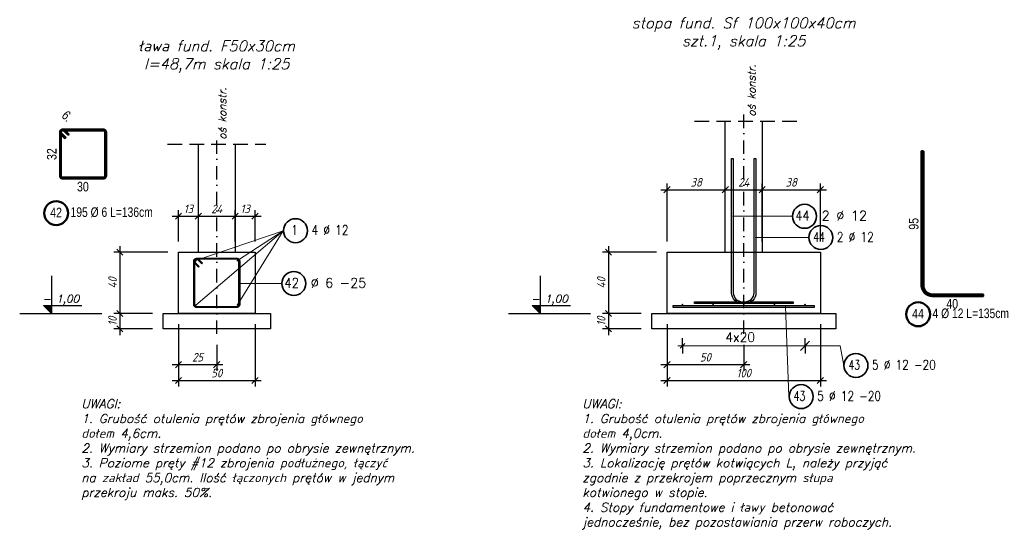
# Model space of a CAD drawing. Header units: millimetres. Extents: x -59549 to 24928, y -40343 to 39139.
# Tile 6 of 27: x -13526 to -7104, y -30611 to -27290. Entities that reach past the tile are written whole.
import ezdxf

# ---------------------------------------------------------------- set-up
doc = ezdxf.new("R2010")
doc.units = ezdxf.units.MM
doc.header["$MEASUREMENT"] = 0
for name, pattern in [('DASHDOT', [25.4, 12.7, -6.35, 0, -6.35]), ('Dot & Dashed', [335.138881, 176.388884, -88.194442, 0, -70.555556]), ('Hidden', [7.14375, 4.7625, -2.38125])]:
    doc.linetypes.add(name, pattern=pattern)
for name, color, linetype in [('k-fundamenty', 5, 'Continuous'), ('k-opisy', 2, 'Continuous'), ('k-osie', 1, 'DASHDOT'), ('k-stropy opisy', 2, 'Continuous'), ('k-wymiary', 1, 'Continuous'), ('Konstrukcja', 2, 'Continuous')]:
    doc.layers.add(name, color=color, linetype=linetype)
doc.layers.add('Ogólne', color=7, linetype='Continuous', lineweight=25)
doc.styles.add('50', font='romans.shx', dxfattribs={"width": 0.85, "oblique": 15, "height": 10})
doc.styles.add('Arial', font='arial.ttf', dxfattribs={"height": 11.90625})
doc.styles.add('ISO', font='ISOCP.SHX', dxfattribs={"oblique": 15})
doc.styles.add('ROMANS', font='romans__.ttf')
doc.dimstyles.new('ISO 1_20', dxfattribs={"dimtxt": 56, "dimasz": 40, "dimexe": 40, "dimexo": 70, "dimgap": 20, "dimtad": 1, "dimdec": 1, "dimlfac": 0.1, "dimdsep": 46, "dimtxsty": 'ISO', "dimblk": 'OBLIQUE', "dimcen": 0.09, "dimdle": 40, "dimclrd": 1, "dimclre": 1, "dimclrt": 2, "dimadec": 0, "dimazin": 0, "dimtfac": 1, "dimtdec": 1, "dimtix": 1, "dimtmove": 2, "dimatfit": 0, "dimfxl": 1, "dimtolj": 1, "dimtzin": 0, "dimlwd": -1, "dimlwe": -1, "dimarcsym": 0})

# ---------------------------------------------------------------- blocks, each defined once
blk = doc.blocks.new('_Oblique')
at = {"color": 0, "linetype": 'ByBlock', "lineweight": -2, "ltscale": 30}
blk.add_line((-0.5, -0.5), (0.5, 0.5), dxfattribs=at)
blk = doc.blocks.new('*D83')
at = {"layer": 'Defpoints', "color": 0}
for p in [(-12491.2, -28804.9), (-12872.8, -29204.9), (-12591.2, -29204.9)]:
    blk.add_point(p, dxfattribs=at)
at = {"layer": 'k-wymiary', "color": 1}
for p, q in [((-12872.8, -28764.9), (-12872.8, -29244.9)), ((-12561.2, -28804.9), (-12912.8, -28804.9)), ((-12661.2, -29204.9), (-12912.8, -29204.9))]:
    blk.add_line(p, q, dxfattribs=at)
at = {"layer": 'k-wymiary', "color": 1, "xscale": 40, "yscale": 40, "zscale": 40}
for p, rotation in [((-12872.8, -28804.9), 90), ((-12872.8, -29204.9), 270)]:
    blk.add_blockref('_Oblique', p, dxfattribs=dict(at, rotation=rotation))
at = {"layer": 'k-wymiary', "color": 2, "insert": (-12920.8, -29004.9), "char_height": 56, "attachment_point": 5, "rotation": 90, "style": 'ISO'}
blk.add_mtext('\\A1;40', dxfattribs=at)
blk = doc.blocks.new('*D84')
at = {"layer": 'Defpoints', "color": 0}
for p in [(-12591.2, -29204.9), (-12872.8, -29304.9), (-12591.2, -29304.9)]:
    blk.add_point(p, dxfattribs=at)
at = {"layer": 'k-wymiary', "color": 1}
for p, q in [((-12661.2, -29204.9), (-12912.8, -29204.9)), ((-12872.8, -29164.9), (-12872.8, -29344.9)), ((-12661.2, -29304.9), (-12912.8, -29304.9))]:
    blk.add_line(p, q, dxfattribs=at)
at = {"layer": 'k-wymiary', "color": 1, "xscale": 40, "yscale": 40, "zscale": 40}
for p, rotation in [((-12872.8, -29204.9), 90), ((-12872.8, -29304.9), 270)]:
    blk.add_blockref('_Oblique', p, dxfattribs=dict(at, rotation=rotation))
at = {"layer": 'k-wymiary', "color": 2, "insert": (-12920.8, -29254.9), "char_height": 56, "attachment_point": 5, "rotation": 90, "style": 'ISO'}
blk.add_mtext('\\A1;10', dxfattribs=at)
blk = doc.blocks.new('*D85')
at = {"layer": 'Defpoints', "color": 0}
for p in [(-12361.2, -28570.7), (-12491.2, -28804.9), (-12361.2, -28804.9)]:
    blk.add_point(p, dxfattribs=at)
at = {"layer": 'k-wymiary', "color": 1}
for p, q in [((-12531.2, -28570.7), (-12321.2, -28570.7)), ((-12491.2, -28734.9), (-12491.2, -28530.7)), ((-12361.2, -28734.9), (-12361.2, -28530.7))]:
    blk.add_line(p, q, dxfattribs=at)
at = {"layer": 'k-wymiary', "color": 1, "xscale": 40, "yscale": 40, "zscale": 40, "rotation": 180}
blk.add_blockref('_Oblique', (-12491.2, -28570.7), dxfattribs=at)
at = {"layer": 'k-wymiary', "color": 1, "xscale": 40, "yscale": 40, "zscale": 40}
blk.add_blockref('_Oblique', (-12361.2, -28570.7), dxfattribs=at)
at = {"layer": 'k-wymiary', "color": 2, "insert": (-12426.2, -28522.7), "char_height": 56, "attachment_point": 5, "style": 'ISO'}
blk.add_mtext('\\A1;13', dxfattribs=at)
blk = doc.blocks.new('*D81')
at = {"layer": 'Defpoints', "color": 0}
for p in [(-12121.2, -28570.7), (-12361.2, -28804.9), (-12121.2, -28804.9)]:
    blk.add_point(p, dxfattribs=at)
at = {"layer": 'k-wymiary', "color": 1}
for p, q in [((-12401.2, -28570.7), (-12081.2, -28570.7)), ((-12361.2, -28734.9), (-12361.2, -28530.7)), ((-12121.2, -28734.9), (-12121.2, -28530.7))]:
    blk.add_line(p, q, dxfattribs=at)
at = {"layer": 'k-wymiary', "color": 1, "xscale": 40, "yscale": 40, "zscale": 40, "rotation": 180}
blk.add_blockref('_Oblique', (-12361.2, -28570.7), dxfattribs=at)
at = {"layer": 'k-wymiary', "color": 1, "xscale": 40, "yscale": 40, "zscale": 40}
blk.add_blockref('_Oblique', (-12121.2, -28570.7), dxfattribs=at)
at = {"layer": 'k-wymiary', "color": 2, "insert": (-12241.2, -28522.7), "char_height": 56, "attachment_point": 5, "style": 'ISO'}
blk.add_mtext('\\A1;24', dxfattribs=at)
blk = doc.blocks.new('*D86')
at = {"layer": 'Defpoints', "color": 0}
for p in [(-11991.2, -28570.7), (-12121.2, -28804.9), (-11991.2, -28804.9)]:
    blk.add_point(p, dxfattribs=at)
at = {"layer": 'k-wymiary', "color": 1}
for p, q in [((-12161.2, -28570.7), (-11951.2, -28570.7)), ((-12121.2, -28734.9), (-12121.2, -28530.7)), ((-11991.2, -28734.9), (-11991.2, -28530.7))]:
    blk.add_line(p, q, dxfattribs=at)
at = {"layer": 'k-wymiary', "color": 1, "xscale": 40, "yscale": 40, "zscale": 40, "rotation": 180}
blk.add_blockref('_Oblique', (-12121.2, -28570.7), dxfattribs=at)
at = {"layer": 'k-wymiary', "color": 1, "xscale": 40, "yscale": 40, "zscale": 40}
blk.add_blockref('_Oblique', (-11991.2, -28570.7), dxfattribs=at)
at = {"layer": 'k-wymiary', "color": 2, "insert": (-12056.2, -28522.7), "char_height": 56, "attachment_point": 5, "style": 'ISO'}
blk.add_mtext('\\A1;13', dxfattribs=at)
blk = doc.blocks.new('*D87')
at = {"layer": 'Defpoints', "color": 0}
for p in [(-12491.2, -29204.9), (-11991.2, -29204.9), (-11991.2, -29640.8)]:
    blk.add_point(p, dxfattribs=at)
at = {"layer": 'k-wymiary', "color": 1}
for p, q in [((-12491.2, -29274.9), (-12491.2, -29680.8)), ((-11991.2, -29274.9), (-11991.2, -29680.8)), ((-12531.2, -29640.8), (-11951.2, -29640.8))]:
    blk.add_line(p, q, dxfattribs=at)
at = {"layer": 'k-wymiary', "color": 1, "xscale": 40, "yscale": 40, "zscale": 40, "rotation": 180}
blk.add_blockref('_Oblique', (-12491.2, -29640.8), dxfattribs=at)
at = {"layer": 'k-wymiary', "color": 1, "xscale": 40, "yscale": 40, "zscale": 40}
blk.add_blockref('_Oblique', (-11991.2, -29640.8), dxfattribs=at)
at = {"layer": 'k-wymiary', "color": 2, "insert": (-12241.2, -29592.8), "char_height": 56, "attachment_point": 5, "style": 'ISO'}
blk.add_mtext('\\A1;50', dxfattribs=at)
blk = doc.blocks.new('*D82')
at = {"layer": 'Defpoints', "color": 0}
for p in [(-12491.2, -29204.9), (-12241.2, -29337.9), (-12241.2, -29537.4)]:
    blk.add_point(p, dxfattribs=at)
at = {"layer": 'k-wymiary', "color": 1}
for p, q in [((-12491.2, -29274.9), (-12491.2, -29577.4)), ((-12241.2, -29407.9), (-12241.2, -29577.4)), ((-12531.2, -29537.4), (-12201.2, -29537.4))]:
    blk.add_line(p, q, dxfattribs=at)
at = {"layer": 'k-wymiary', "color": 1, "xscale": 40, "yscale": 40, "zscale": 40, "rotation": 180}
blk.add_blockref('_Oblique', (-12491.2, -29537.4), dxfattribs=at)
at = {"layer": 'k-wymiary', "color": 1, "xscale": 40, "yscale": 40, "zscale": 40}
blk.add_blockref('_Oblique', (-12241.2, -29537.4), dxfattribs=at)
at = {"layer": 'k-wymiary', "color": 2, "insert": (-12366.2, -29489.4), "char_height": 56, "attachment_point": 5, "style": 'ISO'}
blk.add_mtext('\\A1;25', dxfattribs=at)
blk = doc.blocks.new('*D106')
at = {"layer": 'Defpoints', "color": 0}
for p in [(-9303.9, -28804.9), (-9685.5, -29204.9), (-9403.9, -29204.9)]:
    blk.add_point(p, dxfattribs=at)
at = {"layer": 'k-wymiary', "color": 1}
for p, q in [((-9685.5, -28764.9), (-9685.5, -29244.9)), ((-9373.9, -28804.9), (-9725.5, -28804.9)), ((-9473.9, -29204.9), (-9725.5, -29204.9))]:
    blk.add_line(p, q, dxfattribs=at)
at = {"layer": 'k-wymiary', "color": 1, "xscale": 40, "yscale": 40, "zscale": 40}
for p, rotation in [((-9685.5, -28804.9), 90), ((-9685.5, -29204.9), 270)]:
    blk.add_blockref('_Oblique', p, dxfattribs=dict(at, rotation=rotation))
at = {"layer": 'k-wymiary', "color": 2, "insert": (-9733.5, -29004.9), "char_height": 56, "attachment_point": 5, "rotation": 90, "style": 'ISO'}
blk.add_mtext('\\A1;40', dxfattribs=at)
blk = doc.blocks.new('*D107')
at = {"layer": 'Defpoints', "color": 0}
for p in [(-9403.9, -29204.9), (-9685.5, -29304.9), (-9403.9, -29304.9)]:
    blk.add_point(p, dxfattribs=at)
at = {"layer": 'k-wymiary', "color": 1}
for p, q in [((-9473.9, -29204.9), (-9725.5, -29204.9)), ((-9685.5, -29164.9), (-9685.5, -29344.9)), ((-9473.9, -29304.9), (-9725.5, -29304.9))]:
    blk.add_line(p, q, dxfattribs=at)
at = {"layer": 'k-wymiary', "color": 1, "xscale": 40, "yscale": 40, "zscale": 40}
for p, rotation in [((-9685.5, -29204.9), 90), ((-9685.5, -29304.9), 270)]:
    blk.add_blockref('_Oblique', p, dxfattribs=dict(at, rotation=rotation))
at = {"layer": 'k-wymiary', "color": 2, "insert": (-9733.5, -29254.9), "char_height": 56, "attachment_point": 5, "rotation": 90, "style": 'ISO'}
blk.add_mtext('\\A1;10', dxfattribs=at)
blk = doc.blocks.new('*D108')
at = {"layer": 'Defpoints', "color": 0}
for p in [(-8923.9, -28397.5), (-9303.9, -28804.9), (-8923.9, -28804.9)]:
    blk.add_point(p, dxfattribs=at)
at = {"layer": 'k-wymiary', "color": 1}
for p, q in [((-9303.9, -28734.9), (-9303.9, -28357.5)), ((-8923.9, -28734.9), (-8923.9, -28357.5)), ((-9343.9, -28397.5), (-8883.9, -28397.5))]:
    blk.add_line(p, q, dxfattribs=at)
at = {"layer": 'k-wymiary', "color": 1, "xscale": 40, "yscale": 40, "zscale": 40, "rotation": 180}
blk.add_blockref('_Oblique', (-9303.9, -28397.5), dxfattribs=at)
at = {"layer": 'k-wymiary', "color": 1, "xscale": 40, "yscale": 40, "zscale": 40}
blk.add_blockref('_Oblique', (-8923.9, -28397.5), dxfattribs=at)
at = {"layer": 'k-wymiary', "color": 2, "insert": (-9113.9, -28349.5), "char_height": 56, "attachment_point": 5, "style": 'ISO'}
blk.add_mtext('\\A1;38', dxfattribs=at)
blk = doc.blocks.new('*D104')
at = {"layer": 'Defpoints', "color": 0}
for p in [(-8683.9, -28397.5), (-8923.9, -28804.9), (-8683.9, -28804.9)]:
    blk.add_point(p, dxfattribs=at)
at = {"layer": 'k-wymiary', "color": 1}
for p, q in [((-8923.9, -28734.9), (-8923.9, -28357.5)), ((-8683.9, -28734.9), (-8683.9, -28357.5)), ((-8963.9, -28397.5), (-8643.9, -28397.5))]:
    blk.add_line(p, q, dxfattribs=at)
at = {"layer": 'k-wymiary', "color": 1, "xscale": 40, "yscale": 40, "zscale": 40, "rotation": 180}
blk.add_blockref('_Oblique', (-8923.9, -28397.5), dxfattribs=at)
at = {"layer": 'k-wymiary', "color": 1, "xscale": 40, "yscale": 40, "zscale": 40}
blk.add_blockref('_Oblique', (-8683.9, -28397.5), dxfattribs=at)
at = {"layer": 'k-wymiary', "color": 2, "insert": (-8803.9, -28349.5), "char_height": 56, "attachment_point": 5, "style": 'ISO'}
blk.add_mtext('\\A1;24', dxfattribs=at)
blk = doc.blocks.new('*D109')
at = {"layer": 'Defpoints', "color": 0}
for p in [(-8303.9, -28397.5), (-8683.9, -28804.9), (-8303.9, -28804.9)]:
    blk.add_point(p, dxfattribs=at)
at = {"layer": 'k-wymiary', "color": 1}
for p, q in [((-8683.9, -28734.9), (-8683.9, -28357.5)), ((-8303.9, -28734.9), (-8303.9, -28357.5)), ((-8723.9, -28397.5), (-8263.9, -28397.5))]:
    blk.add_line(p, q, dxfattribs=at)
at = {"layer": 'k-wymiary', "color": 1, "xscale": 40, "yscale": 40, "zscale": 40, "rotation": 180}
blk.add_blockref('_Oblique', (-8683.9, -28397.5), dxfattribs=at)
at = {"layer": 'k-wymiary', "color": 1, "xscale": 40, "yscale": 40, "zscale": 40}
blk.add_blockref('_Oblique', (-8303.9, -28397.5), dxfattribs=at)
at = {"layer": 'k-wymiary', "color": 2, "insert": (-8493.9, -28349.5), "char_height": 56, "attachment_point": 5, "style": 'ISO'}
blk.add_mtext('\\A1;38', dxfattribs=at)
blk = doc.blocks.new('*D110')
at = {"layer": 'Defpoints', "color": 0}
for p in [(-9303.9, -29204.9), (-8303.9, -29204.9), (-8303.9, -29640.8)]:
    blk.add_point(p, dxfattribs=at)
at = {"layer": 'k-wymiary', "color": 1}
for p, q in [((-9303.9, -29274.9), (-9303.9, -29680.8)), ((-8303.9, -29274.9), (-8303.9, -29680.8)), ((-9343.9, -29640.8), (-8263.9, -29640.8))]:
    blk.add_line(p, q, dxfattribs=at)
at = {"layer": 'k-wymiary', "color": 1, "xscale": 40, "yscale": 40, "zscale": 40, "rotation": 180}
blk.add_blockref('_Oblique', (-9303.9, -29640.8), dxfattribs=at)
at = {"layer": 'k-wymiary', "color": 1, "xscale": 40, "yscale": 40, "zscale": 40}
blk.add_blockref('_Oblique', (-8303.9, -29640.8), dxfattribs=at)
at = {"layer": 'k-wymiary', "color": 2, "insert": (-8803.9, -29592.8), "char_height": 56, "attachment_point": 5, "style": 'ISO'}
blk.add_mtext('\\A1;100', dxfattribs=at)
blk = doc.blocks.new('*D105')
at = {"layer": 'Defpoints', "color": 0}
for p in [(-9303.9, -29204.9), (-8803.9, -29337.9), (-8803.9, -29537.4)]:
    blk.add_point(p, dxfattribs=at)
at = {"layer": 'k-wymiary', "color": 1}
for p, q in [((-9303.9, -29274.9), (-9303.9, -29577.4)), ((-8803.9, -29407.9), (-8803.9, -29577.4)), ((-9343.9, -29537.4), (-8763.9, -29537.4))]:
    blk.add_line(p, q, dxfattribs=at)
at = {"layer": 'k-wymiary', "color": 1, "xscale": 40, "yscale": 40, "zscale": 40, "rotation": 180}
blk.add_blockref('_Oblique', (-9303.9, -29537.4), dxfattribs=at)
at = {"layer": 'k-wymiary', "color": 1, "xscale": 40, "yscale": 40, "zscale": 40}
blk.add_blockref('_Oblique', (-8803.9, -29537.4), dxfattribs=at)
at = {"layer": 'k-wymiary', "color": 2, "insert": (-9053.9, -29489.4), "char_height": 56, "attachment_point": 5, "style": 'ISO'}
blk.add_mtext('\\A1;50', dxfattribs=at)
blk = doc.blocks.new('KRESKOWANIE_27')
at = {"layer": 'Ogólne', "color": 7, "linetype": 'Continuous', "lineweight": 18, "transparency": 33554687}
for p, q in [((-8.3739, -29.3857), (-8.4339, -29.4457)), ((-8.4039, -29.4157), (-8.4039, -29.3657)), ((-8.4039, -29.4157), (-8.4539, -29.4157)), ((-8.4039, -29.4157), (-8.3539, -29.4157)), ((-8.4039, -29.4157), (-8.4039, -29.4657))]:
    blk.add_line(p, q, dxfattribs=at)
blk.add_lwpolyline([(-8.1515, -29.5432), (-8.1742, -29.4157), (-8.4039, -29.4157)], dxfattribs=at)

msp = doc.modelspace()

# ---------------------------------------------------------------- hatches: boundary and pattern name
at = {"layer": 'k-stropy opisy'}
for points in [[(-13318.5, -29204.85), (-13318.5, -29152.73), (-13370.61, -29152.73)], [(-10131.19, -29204.85), (-10131.19, -29152.73), (-10183.31, -29152.73)]]:
    msp.add_hatch(color=1, dxfattribs=at).paths.add_polyline_path(points)
at = {"layer": 'Ogólne', "linetype": 'Continuous', "lineweight": 50, "transparency": 33554687}
for points in [[(-12370.92, -28859.82), (-12371.38, -28857.52), (-12372.68, -28855.58), (-12374.63, -28854.28), (-12376.92, -28853.82), (-12379.22, -28854.28), (-12381.16, -28855.58), (-12382.46, -28857.52), (-12382.92, -28859.82), (-12382.46, -28862.11), (-12381.16, -28864.06), (-12379.22, -28865.36), (-12376.92, -28865.82), (-12374.63, -28865.36), (-12372.68, -28864.06), (-12371.38, -28862.11)], [(-12099.78, -28859.82), (-12100.24, -28857.52), (-12101.54, -28855.58), (-12103.49, -28854.28), (-12105.78, -28853.82), (-12108.08, -28854.28), (-12110.03, -28855.58), (-12111.33, -28857.52), (-12111.78, -28859.82), (-12111.33, -28862.11), (-12110.03, -28864.06), (-12108.08, -28865.36), (-12105.78, -28865.82), (-12103.49, -28865.36), (-12101.54, -28864.06), (-12100.24, -28862.11)], [(-12371.7, -29149.6), (-12372.16, -29147.31), (-12373.46, -29145.36), (-12375.4, -29144.06), (-12377.7, -29143.6), (-12379.99, -29144.06), (-12381.94, -29145.36), (-12383.24, -29147.31), (-12383.7, -29149.6), (-12383.24, -29151.9), (-12381.94, -29153.85), (-12379.99, -29155.15), (-12377.7, -29155.6), (-12375.4, -29155.15), (-12373.46, -29153.85), (-12372.16, -29151.9)], [(-12099.78, -29148.05), (-12100.24, -29145.75), (-12101.54, -29143.81), (-12103.49, -29142.51), (-12105.78, -29142.05), (-12108.08, -29142.51), (-12110.03, -29143.81), (-12111.33, -29145.75), (-12111.78, -29148.05), (-12111.33, -29150.34), (-12110.03, -29152.29), (-12108.08, -29153.59), (-12105.78, -29154.05), (-12103.49, -29153.59), (-12101.54, -29152.29), (-12100.24, -29150.34)], [(-9197.88, -29146.85), (-9198.34, -29144.56), (-9199.64, -29142.61), (-9201.59, -29141.31), (-9203.88, -29140.85), (-9206.18, -29141.31), (-9208.13, -29142.61), (-9209.43, -29144.56), (-9209.88, -29146.85), (-9209.43, -29149.15), (-9208.13, -29151.09), (-9206.18, -29152.39), (-9203.88, -29152.85), (-9201.59, -29152.39), (-9199.64, -29151.09), (-9198.34, -29149.15)], [(-8997.88, -29146.85), (-8998.34, -29144.56), (-8999.64, -29142.61), (-9001.59, -29141.31), (-9003.88, -29140.85), (-9006.18, -29141.31), (-9008.13, -29142.61), (-9009.43, -29144.56), (-9009.88, -29146.85), (-9009.43, -29149.15), (-9008.13, -29151.09), (-9006.18, -29152.39), (-9003.88, -29152.85), (-9001.59, -29152.39), (-8999.64, -29151.09), (-8998.34, -29149.15)], [(-8797.88, -29146.85), (-8798.34, -29144.56), (-8799.64, -29142.61), (-8801.59, -29141.31), (-8803.88, -29140.85), (-8806.18, -29141.31), (-8808.13, -29142.61), (-8809.43, -29144.56), (-8809.88, -29146.85), (-8809.43, -29149.15), (-8808.13, -29151.09), (-8806.18, -29152.39), (-8803.88, -29152.85), (-8801.59, -29152.39), (-8799.64, -29151.09), (-8798.34, -29149.15)], [(-8597.88, -29146.85), (-8598.34, -29144.56), (-8599.64, -29142.61), (-8601.59, -29141.31), (-8603.88, -29140.85), (-8606.18, -29141.31), (-8608.13, -29142.61), (-8609.43, -29144.56), (-8609.88, -29146.85), (-8609.43, -29149.15), (-8608.13, -29151.09), (-8606.18, -29152.39), (-8603.88, -29152.85), (-8601.59, -29152.39), (-8599.64, -29151.09), (-8598.34, -29149.15)], [(-8397.88, -29146.85), (-8398.34, -29144.56), (-8399.64, -29142.61), (-8401.59, -29141.31), (-8403.88, -29140.85), (-8406.18, -29141.31), (-8408.13, -29142.61), (-8409.43, -29144.56), (-8409.88, -29146.85), (-8409.43, -29149.15), (-8408.13, -29151.09), (-8406.18, -29152.39), (-8403.88, -29152.85), (-8401.59, -29152.39), (-8399.64, -29151.09), (-8398.34, -29149.15)]]:
    msp.add_hatch(color=5, dxfattribs=at).paths.add_polyline_path(points)

# ---------------------------------------------------------------- linework, layer by layer
at = {"layer": 'k-fundamenty', "color": 2, "linetype": 'Continuous', "ltscale": 15}
for p, q in [((-8923.88, -28804.85), (-8923.88, -27950.57)), ((-8683.88, -27950.57), (-8683.88, -28804.85)), ((-12361.19, -28804.85), (-12361.19, -28100.57)), ((-12121.19, -28100.57), (-12121.19, -28804.85))]:
    msp.add_line(p, q, dxfattribs=at)
at = {"layer": 'k-fundamenty', "color": 1, "linetype": 'Hidden', "ltscale": 15}
for p, q in [((-8683.88, -27950.57), (-8683.88, -27950.57)), ((-12121.19, -28100.57), (-12121.19, -28100.57))]:
    msp.add_line(p, q, dxfattribs=at)
at = {"layer": 'k-fundamenty', "color": 3}
for points in [[(-12491.19, -28804.85), (-11991.19, -28804.85), (-11991.19, -29204.85), (-12491.19, -29204.85)], [(-9303.88, -28804.85), (-8303.88, -28804.85), (-8303.88, -29204.85), (-9303.88, -29204.85)], [(-12591.19, -29204.85), (-11891.19, -29204.85), (-11891.19, -29304.85), (-12591.19, -29304.85)], [(-9403.88, -29204.85), (-8203.88, -29204.85), (-8203.88, -29304.85), (-9403.88, -29304.85)]]:
    msp.add_lwpolyline(points, close=True, dxfattribs=at)
at = {"layer": 'k-osie', "linetype": 'Dot & Dashed', "ltscale": 0.5}
for p, q in [((-8803.88, -29337.87), (-8803.88, -27855.53)), ((-12241.19, -29337.87), (-12241.19, -28005.53))]:
    msp.add_line(p, q, dxfattribs=at)
at = {"layer": 'k-stropy opisy', "color": 1}
for p, q in [((-13526.4, -29204.85), (-12990.96, -29204.85)), ((-10339.09, -29204.85), (-9803.65, -29204.85))]:
    msp.add_line(p, q, dxfattribs=at)
for points in [[(-13318.5, -28959.66), (-13318.5, -29204.85), (-13370.61, -29152.73), (-13122.03, -29152.73)], [(-10131.19, -28959.66), (-10131.19, -29204.85), (-10183.31, -29152.73), (-9934.73, -29152.73)]]:
    msp.add_lwpolyline(points, dxfattribs=at)
at = {"layer": 'Konstrukcja', "color": 1, "linetype": 'Hidden', "ltscale": 20}
for p, q in [((-9125.02, -27950.57), (-8452.75, -27950.57)), ((-12562.32, -28100.57), (-11920.05, -28100.57))]:
    msp.add_line(p, q, dxfattribs=at)
at = {"layer": 'Ogólne', "color": 7, "linetype": 'Continuous', "lineweight": 18, "transparency": 33554687}
for p, q in [((-8486.52, -28571.11), (-8877.88, -28571.11)), ((-11806.95, -28664.8), (-12377.7, -29149.6)), ((-11806.95, -28664.8), (-12376.92, -28859.82)), ((-11806.95, -28664.8), (-12105.78, -28859.82)), ((-11806.95, -28664.8), (-12105.78, -29148.05)), ((-8380.76, -28709.31), (-8729.88, -28709.31)), ((-11818.37, -29009.02), (-12094.19, -29009.02)), ((-8508.82, -29746.13), (-8531.57, -29158.85)), ((-9203.88, -29415.73), (-9233.88, -29415.73)), ((-8403.88, -29415.73), (-8373.88, -29415.73))]:
    msp.add_line(p, q, dxfattribs=at)
at = {"layer": 'Ogólne', "color": 7, "linetype": 'Continuous', "lineweight": 25, "transparency": 33554687}
for p, q in [((-9218.88, -29430.73), (-9188.88, -29400.73)), ((-9203.88, -29415.73), (-9203.88, -29365.73)), ((-8418.88, -29430.73), (-8388.88, -29400.73)), ((-8403.88, -29415.73), (-8403.88, -29365.73)), ((-9203.88, -29415.73), (-9203.88, -29465.73)), ((-8403.88, -29415.73), (-8403.88, -29465.73))]:
    msp.add_line(p, q, dxfattribs=at)
at = {"layer": 'Ogólne', "color": 5, "linetype": 'Continuous', "lineweight": 50, "transparency": 33554687}
for points in [[(-13210.36, -28041.12), (-13237.04, -28014.45), (-13237.9, -28013.7), (-13238.81, -28013.05), (-13239.78, -28012.48), (-13240.77, -28012.01), (-13241.81, -28011.63), (-13242.9, -28011.35), (-13244.01, -28011.17), (-13245.14, -28011.09), (-13245.81, -28011.09), (-13247.99, -28011.4), (-13250.19, -28012.12), (-13252.21, -28013.25), (-13253.84, -28014.62), (-13255.21, -28016.25), (-13256.34, -28018.27), (-13257.06, -28020.47), (-13257.37, -28022.65), (-13257.37, -28307.54), (-13257.06, -28309.72), (-13256.34, -28311.92), (-13255.21, -28313.93), (-13253.84, -28315.57), (-13252.21, -28316.94), (-13250.19, -28318.06), (-13247.99, -28318.79), (-13245.81, -28319.09), (-12980.92, -28319.09), (-12978.74, -28318.79), (-12976.54, -28318.06), (-12974.52, -28316.94), (-12972.89, -28315.57), (-12971.52, -28313.93), (-12970.39, -28311.92), (-12969.67, -28309.72), (-12969.37, -28307.54), (-12969.37, -28022.65), (-12969.67, -28020.47), (-12970.39, -28018.27), (-12971.52, -28016.25), (-12972.89, -28014.62), (-12974.52, -28013.25), (-12976.54, -28012.12), (-12978.74, -28011.4), (-12980.92, -28011.09), (-13245.81, -28011.09), (-13247.99, -28011.4), (-13250.19, -28012.12), (-13252.21, -28013.25), (-13253.84, -28014.62), (-13255.21, -28016.25), (-13256.34, -28018.27), (-13257.06, -28020.47), (-13257.37, -28022.65), (-13257.37, -28023.31), (-13257.29, -28024.45), (-13257.11, -28025.56), (-13256.82, -28026.65), (-13256.45, -28027.68), (-13255.98, -28028.68), (-13255.41, -28029.65), (-13254.75, -28030.56), (-13254.01, -28031.42), (-13227.33, -28058.09), (-13231.58, -28062.34), (-13258.4, -28035.51), (-13259.46, -28034.29), (-13260.44, -28032.93), (-13261.3, -28031.48), (-13262, -28029.98), (-13262.56, -28028.42), (-13262.98, -28026.8), (-13263.25, -28025.14), (-13263.37, -28023.52), (-13263.37, -28022.23), (-13262.93, -28019.1), (-13261.85, -28015.84), (-13260.17, -28012.83), (-13258.1, -28010.36), (-13255.63, -28008.29), (-13252.62, -28006.6), (-13249.36, -28005.53), (-13246.23, -28005.09), (-12980.5, -28005.09), (-12977.38, -28005.53), (-12974.11, -28006.6), (-12971.11, -28008.29), (-12968.63, -28010.36), (-12966.56, -28012.83), (-12964.88, -28015.84), (-12963.8, -28019.1), (-12963.37, -28022.23), (-12963.37, -28307.95), (-12963.8, -28311.08), (-12964.88, -28314.35), (-12966.56, -28317.35), (-12968.63, -28319.83), (-12971.11, -28321.9), (-12974.11, -28323.58), (-12977.38, -28324.66), (-12980.5, -28325.09), (-13246.23, -28325.09), (-13249.36, -28324.66), (-13252.62, -28323.58), (-13255.63, -28321.9), (-13258.1, -28319.83), (-13260.17, -28317.35), (-13261.85, -28314.35), (-13262.93, -28311.08), (-13263.37, -28307.95), (-13263.37, -28022.23), (-13262.93, -28019.1), (-13261.85, -28015.84), (-13260.17, -28012.83), (-13258.1, -28010.36), (-13255.63, -28008.29), (-13252.62, -28006.6), (-13249.36, -28005.53), (-13246.23, -28005.09), (-13244.93, -28005.09), (-13243.32, -28005.21), (-13241.66, -28005.47), (-13240.03, -28005.9), (-13238.48, -28006.46), (-13236.98, -28007.16), (-13235.53, -28008.01), (-13234.17, -28009), (-13232.94, -28010.06), (-13206.12, -28036.88), (-13210.36, -28041.12)], [(-7632.29, -28146.41), (-7632.29, -29022.35), (-7630.8, -29033.08), (-7627.19, -29044.04), (-7621.56, -29054.09), (-7614.7, -29062.3), (-7606.5, -29069.15), (-7596.44, -29074.78), (-7585.49, -29078.39), (-7574.75, -29079.89), (-7242.29, -29079.89), (-7242.29, -29091.89), (-7575.58, -29091.89), (-7588.21, -29090.13), (-7601.3, -29085.82), (-7613.33, -29079.08), (-7623.22, -29070.82), (-7631.48, -29060.93), (-7638.22, -29048.89), (-7642.54, -29035.81), (-7644.29, -29023.18), (-7644.29, -28146.41), (-7632.29, -28146.41)]]:
    msp.add_lwpolyline(points, dxfattribs=at)
at = {"layer": 'Ogólne', "color": 7, "linetype": 'Continuous', "lineweight": 25, "transparency": 33554687}
for points in [[(-8723.88, -28194.37), (-8723.88, -29071.14), (-8725.64, -29083.77), (-8729.95, -29096.86), (-8736.69, -29108.89), (-8744.95, -29118.78), (-8754.84, -29127.04), (-8766.88, -29133.78), (-8779.96, -29138.09), (-8792.59, -29139.85), (-9125.88, -29139.85), (-9125.88, -29127.85), (-8793.42, -29127.85), (-8782.69, -29126.36), (-8771.73, -29122.75), (-8761.68, -29117.12), (-8753.47, -29110.26), (-8746.62, -29102.05), (-8740.99, -29092), (-8737.38, -29081.05), (-8735.88, -29070.31), (-8735.88, -28194.37), (-8723.88, -28194.37)], [(-8871.88, -28194.37), (-8871.88, -29070.31), (-8870.39, -29081.05), (-8866.78, -29092), (-8861.15, -29102.05), (-8854.29, -29110.26), (-8846.09, -29117.12), (-8836.03, -29122.75), (-8825.08, -29126.36), (-8814.34, -29127.85), (-8481.88, -29127.85), (-8481.88, -29139.85), (-8815.17, -29139.85), (-8827.81, -29138.09), (-8840.89, -29133.78), (-8852.92, -29127.04), (-8862.81, -29118.78), (-8871.07, -29108.89), (-8877.81, -29096.86), (-8882.13, -29083.77), (-8883.88, -29071.14), (-8883.88, -28194.37), (-8871.88, -28194.37)], [(-12338.19, -28880.88), (-12364.86, -28854.21), (-12365.72, -28853.46), (-12366.63, -28852.8), (-12367.6, -28852.24), (-12368.6, -28851.77), (-12369.63, -28851.39), (-12370.72, -28851.11), (-12371.83, -28850.93), (-12372.97, -28850.85), (-12373.63, -28850.85), (-12375.81, -28851.15), (-12378.01, -28851.88), (-12380.03, -28853.01), (-12381.66, -28854.37), (-12383.03, -28856.01), (-12384.16, -28858.02), (-12384.88, -28860.22), (-12385.19, -28862.41), (-12385.19, -29147.3), (-12384.88, -29149.48), (-12384.16, -29151.68), (-12383.03, -29153.69), (-12381.66, -29155.33), (-12380.03, -29156.69), (-12378.01, -29157.82), (-12375.81, -29158.55), (-12373.63, -29158.85), (-12108.74, -29158.85), (-12106.56, -29158.55), (-12104.36, -29157.82), (-12102.35, -29156.69), (-12100.71, -29155.33), (-12099.34, -29153.69), (-12098.22, -29151.68), (-12097.49, -29149.48), (-12097.19, -29147.3), (-12097.19, -28862.41), (-12097.49, -28860.22), (-12098.22, -28858.02), (-12099.34, -28856.01), (-12100.71, -28854.37), (-12102.35, -28853.01), (-12104.36, -28851.88), (-12106.56, -28851.15), (-12108.74, -28850.85), (-12373.63, -28850.85), (-12375.81, -28851.15), (-12378.01, -28851.88), (-12380.03, -28853.01), (-12381.66, -28854.37), (-12383.03, -28856.01), (-12384.16, -28858.02), (-12384.88, -28860.22), (-12385.19, -28862.41), (-12385.19, -28863.07), (-12385.11, -28864.21), (-12384.93, -28865.32), (-12384.65, -28866.41), (-12384.27, -28867.44), (-12383.8, -28868.44), (-12383.23, -28869.41), (-12382.58, -28870.32), (-12381.83, -28871.18), (-12355.16, -28897.85), (-12359.4, -28902.1), (-12386.22, -28875.27), (-12387.28, -28874.05), (-12388.27, -28872.69), (-12389.12, -28871.24), (-12389.82, -28869.74), (-12390.38, -28868.18), (-12390.81, -28866.56), (-12391.07, -28864.9), (-12391.19, -28863.28), (-12391.19, -28861.99), (-12390.75, -28858.86), (-12389.68, -28855.6), (-12387.99, -28852.59), (-12385.92, -28850.11), (-12383.45, -28848.05), (-12380.44, -28846.36), (-12377.18, -28845.29), (-12374.05, -28844.85), (-12108.33, -28844.85), (-12105.2, -28845.29), (-12101.93, -28846.36), (-12098.93, -28848.05), (-12096.45, -28850.11), (-12094.38, -28852.59), (-12092.7, -28855.6), (-12091.62, -28858.86), (-12091.19, -28861.99), (-12091.19, -29147.71), (-12091.62, -29150.84), (-12092.7, -29154.11), (-12094.38, -29157.11), (-12096.45, -29159.59), (-12098.93, -29161.66), (-12101.93, -29163.34), (-12105.2, -29164.42), (-12108.33, -29164.85), (-12374.05, -29164.85), (-12377.18, -29164.42), (-12380.44, -29163.34), (-12383.45, -29161.66), (-12385.92, -29159.59), (-12387.99, -29157.11), (-12389.68, -29154.11), (-12390.75, -29150.84), (-12391.19, -29147.71), (-12391.19, -28861.99), (-12390.75, -28858.86), (-12389.68, -28855.6), (-12387.99, -28852.59), (-12385.92, -28850.11), (-12383.45, -28848.05), (-12380.44, -28846.36), (-12377.18, -28845.29), (-12374.05, -28844.85), (-12372.76, -28844.85), (-12371.14, -28844.97), (-12369.48, -28845.23), (-12367.86, -28845.66), (-12366.3, -28846.22), (-12364.8, -28846.92), (-12363.35, -28847.77), (-12361.99, -28848.76), (-12360.77, -28849.82), (-12333.94, -28876.64), (-12338.19, -28880.88)], [(-9263.88, -29152.85), (-8343.88, -29152.85), (-8343.88, -29164.85), (-9263.88, -29164.85), (-9263.88, -29152.85)]]:
    msp.add_lwpolyline(points, dxfattribs=at)
at = {"layer": 'Ogólne', "color": 7, "linetype": 'Continuous', "lineweight": 18, "transparency": 33554687}
msp.add_lwpolyline([(-9203.88, -29415.73), (-8978.04, -29415.73), (-8978.04, -29415.73), (-8403.88, -29415.73)], dxfattribs=at)
at = {"layer": 'Ogólne', "color": 5, "linetype": 'Continuous', "lineweight": 50, "transparency": 33554687}
for centre in [(-13288.49, -28550.11), (-7666.42, -29209.49)]:
    msp.add_circle(centre, 78.12, dxfattribs=at)
at = {"layer": 'Ogólne', "color": 6, "linetype": 'Continuous', "lineweight": 35, "transparency": 33554687}
for centre in [(-8406.88, -28571.01), (-11727.3, -28664.7), (-8301.12, -28709.21), (-11738.73, -29008.91), (-8071.84, -29543.08), (-8429.18, -29746.03)]:
    msp.add_circle(centre, 78.12, dxfattribs=at)

# ---------------------------------------------------------------- block references
at = {"layer": 'Ogólne', "color": 7, "linetype": 'Continuous', "lineweight": 18, "transparency": 33554687, "xscale": 1000, "yscale": 1000, "zscale": 1000}
msp.add_blockref('KRESKOWANIE_27', (0, 0), dxfattribs=at)

# ---------------------------------------------------------------- texts
at = {"layer": 'k-opisy', "color": 2, "linetype": 'Dot & Dashed', "ltscale": 1.5, "char_height": 70, "width": 2418.5646, "attachment_point": 8, "style": '50'}
for s, insert in [('{\\W1;stopa fund. Sf 100x100x40cm\\Pszt.1, skala 1:25}', (-8803.88, -27483.78)), ('{\\W1;ława fund. F50x30cm\\Pl=48,7m skala 1:25}', (-12241.19, -27633.78))]:
    msp.add_mtext(s, dxfattribs=dict(at, insert=insert))
at = {"layer": 'k-opisy', "color": 2, "ltscale": 0.1, "char_height": 57.8, "width": 2236.5015, "attachment_point": 1, "style": 'ISO'}
for s, insert in [('{\\Fromans|c238;UWAGI:\\P\\A1;1. Grubość otulenia prętów zbrojenia głównego dołem 4,6cm.\\P\\A0;2. Wymiary strzemion podano po obrysie zewnętrznym.\\P3. Poziome pręty #12 zbrojenia podłużnego, łączyć na zakład 55,0cm. Ilość łączonych prętów w jednym przekroju maks. 50%.}', (-13124.55, -29763.58)), ('{\\Fromans|c238;UWAGI:\\P\\A1;1. Grubość otulenia prętów zbrojenia głównego dołem 4,0cm.\\P\\A0;2. Wymiary strzemion podano po obrysie zewnętrznym.\\P3. Lokalizację prętów kotwiących L, należy przyjąć zgodnie z przekrojem poprzecznym słupa kotwionego w stopie.\\P4. Stopy fundamentowe i ławy betonować jednocześnie, bez pozostawiania przerw roboczych.}', (-9855.96, -29763.58))]:
    msp.add_mtext(s, dxfattribs=dict(at, insert=insert))
at = {"layer": 'k-stropy opisy', "color": 2, "linetype": 'Dot & Dashed', "ltscale": 1.5, "char_height": 50, "width": 722.5881, "attachment_point": 5, "style": '50'}
for insert in [(-13258.57, -29116.24), (-10071.26, -29116.24)]:
    msp.add_mtext('{\\W1;- 1,00}', dxfattribs=dict(at, insert=insert))
at = {"layer": 'k-wymiary', "color": 2, "ltscale": 0.1, "char_height": 50, "attachment_point": 4, "rotation": 90, "style": 'ISO'}
for insert in [(-8752.93, -27921.63), (-12205.23, -28071.63)]:
    msp.add_mtext('\\A1;{\\Fromans|c238;oś konstr.}', dxfattribs=dict(at, insert=insert))
at = {"layer": 'Ogólne', "color": 7, "linetype": 'Continuous', "lineweight": 25, "transparency": 33554687, "char_height": 62.5, "attachment_point": 7, "style": 'Arial'}
for s, insert, width, rotation in [('\\W0.79;6.', (-13259.06, -27920.64), 82.9271, 314.999999), ('\\W0.79;32', (-13285.37, -28204.26), 102.4499, 90.000003), ('\\W0.79;95', (-7663.29, -28658.32), 102.4499, 90.000003)]:
    msp.add_mtext(s, dxfattribs=dict(at, insert=insert, width=width, rotation=rotation))
at = {"layer": 'Ogólne', "color": 7, "linetype": 'Continuous', "lineweight": 25, "transparency": 33554687, "char_height": 62.5, "attachment_point": 7}
for s, insert, width, style in [('\\W0.79;30', (-13152.53, -28409.59), 102.4499, 'Arial'), ('\\W0.88;\\fRomanS|i1|b0|c0|p0;44', (-8467.72, -28598.19), 149.093, 'ROMANS'), ('\\W0.99;\\fRomanS|i1|b0|c0|p0; 2 %%c 12 ', (-8338.32, -28598.19), 529.4093, 'ROMANS'), ('\\W0.67;\\fRomanS|i1|b0|c0|p0;1', (-11751.64, -28691.89), 69.6994, 'ROMANS'), ('\\W0.80;\\fRomanS|i1|b0|c0|p0; 4 %%c 12  ', (-11656.84, -28691.89), 474.6173, 'ROMANS'), ('\\W0.70;\\fRomanS|i1|b0|c0|p0;44', (-8349.79, -28736.4), 119.2744, 'ROMANS'), ('\\W0.80;\\fRomanS|i1|b0|c0|p0; 2 %%c 12  ', (-8230.65, -28736.4), 474.6173, 'ROMANS'), ('\\W0.88;\\fRomanS|i1|b0|c0|p0;42', (-11799.57, -29036.1), 149.0931, 'ROMANS'), ('\\W0.98;\\fRomanS|i1|b0|c0|p0; %%c 6 -25 ', (-11670.18, -29036.1), 607.8508, 'ROMANS'), ('\\W0.79;40', (-7482.46, -29173.39), 102.4499, 'Arial'), ('\\W0.94;\\fRomanS|i1|b0|c0|p0;4x20', (-8923.81, -29389.9), 263.6378, 'ROMANS'), ('\\W0.70;\\fRomanS|i1|b0|c0|p0;43', (-8120.51, -29570.26), 119.2744, 'ROMANS'), ('\\W0.80;\\fRomanS|i1|b0|c0|p0; 5 %%c 12 -20 ', (-8001.37, -29570.26), 634.9465, 'ROMANS'), ('\\W0.70;\\fRomanS|i1|b0|c0|p0;43', (-8477.85, -29773.21), 119.2745, 'ROMANS'), ('\\W0.80;\\fRomanS|i1|b0|c0|p0; 5 %%c 12 -20  ', (-8358.71, -29773.21), 686.0081, 'ROMANS')]:
    msp.add_mtext(s, dxfattribs=dict(at, insert=insert, width=width, style=style))
at = {"layer": 'Ogólne', "color": 6, "linetype": 'Continuous', "lineweight": 35, "transparency": 33554687, "char_height": 62.5, "attachment_point": 7, "style": 'Arial'}
for s, insert, width in [('\\W0.79;42', (-13327.34, -28577.3), 102.4499), ('\\W0.77; 195 %%c 6 L=136cm ', (-13213.28, -28577.3), 608.4457), ('\\W0.79;44', (-7705.27, -29236.68), 102.45), ('\\W0.77; 4 %%c 12 L=135cm ', (-7591.2, -29236.68), 569.5543)]:
    msp.add_mtext(s, dxfattribs=dict(at, insert=insert, width=width))

# ---------------------------------------------------------------- dimensions: what is measured, and where the dimension line sits
at = {"layer": 'k-wymiary', "color": 3}
for base, p1, p2, picture, middle in [((-8923.88, -28397.48), (-9303.88, -28804.85), (-8923.88, -28804.85), '*D108', (-9113.88, -28349.48)), ((-8683.88, -28397.48), (-8923.88, -28804.85), (-8683.88, -28804.85), '*D104', (-8803.88, -28349.48)), ((-8303.88, -28397.48), (-8683.88, -28804.85), (-8303.88, -28804.85), '*D109', (-8493.88, -28349.48)), ((-12361.19, -28570.7), (-12491.19, -28804.85), (-12361.19, -28804.85), '*D85', (-12426.19, -28522.7)), ((-12121.19, -28570.7), (-12361.19, -28804.85), (-12121.19, -28804.85), '*D81', (-12241.19, -28522.7)), ((-11991.19, -28570.7), (-12121.19, -28804.85), (-11991.19, -28804.85), '*D86', (-12056.19, -28522.7)), ((-11991.19, -29640.81), (-12491.19, -29204.85), (-11991.19, -29204.85), '*D87', (-12241.19, -29592.81)), ((-12241.19, -29537.39), (-12491.19, -29204.85), (-12241.19, -29337.87), '*D82', (-12366.19, -29489.38)), ((-8303.88, -29640.81), (-9303.88, -29204.85), (-8303.88, -29204.85), '*D110', (-8803.88, -29592.81)), ((-8803.88, -29537.39), (-9303.88, -29204.85), (-8803.88, -29337.87), '*D105', (-9053.88, -29489.39))]:
    dim = msp.add_linear_dim(base=base, p1=p1, p2=p2, dimstyle='ISO 1_20', dxfattribs=at)
    dim.commit()
    dim.dimension.update_dxf_attribs({"geometry": picture, "text_midpoint": middle})
for base, p1, p2, picture, middle in [((-12872.81, -29204.85), (-12491.19, -28804.85), (-12591.19, -29204.85), '*D83', (-12920.81, -29004.85)), ((-9685.51, -29204.85), (-9303.88, -28804.85), (-9403.88, -29204.85), '*D106', (-9733.51, -29004.85)), ((-12872.81, -29304.85), (-12591.19, -29204.85), (-12591.19, -29304.85), '*D84', (-12920.81, -29254.85)), ((-9685.51, -29304.85), (-9403.88, -29204.85), (-9403.88, -29304.85), '*D107', (-9733.51, -29254.85))]:
    dim = msp.add_linear_dim(base=base, p1=p1, p2=p2, angle=90, dimstyle='ISO 1_20', dxfattribs=at)
    dim.commit()
    dim.dimension.update_dxf_attribs({"geometry": picture, "text_midpoint": middle})

doc.saveas('drawing.dxf')
